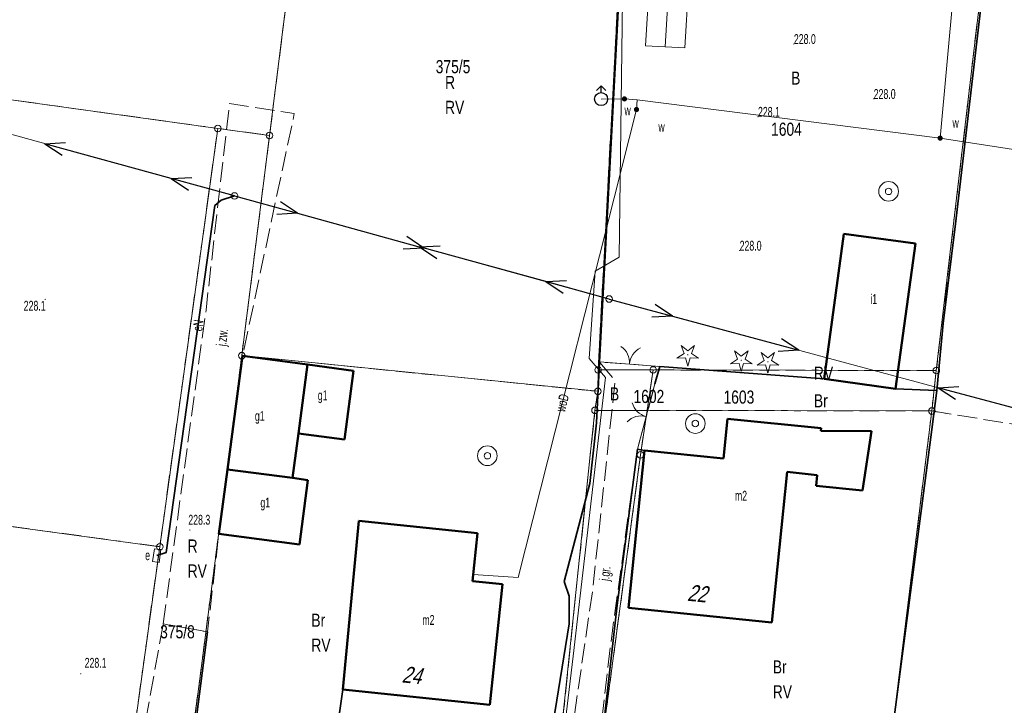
# Model space of a CAD drawing. Header units: metres. Extents: x 6590050 to 6616701, y 5542928 to 5566958.
# Tile 15 of 48: x 6598517 to 6598592, y 5546763 to 5546815. Entities that reach past the tile are written whole.
import ezdxf
from ezdxf.enums import TextEntityAlignment as Align

# ---------------------------------------------------------------- set-up
doc = ezdxf.new("R2010")
doc.units = ezdxf.units.M
doc.header["$MEASUREMENT"] = 0
for name, pattern in [('1.5_0.5', [2, 1.5, -0.5]), ('219-500', [0]), ('egkk-500', [2, 1.5, -0.5]), ('egug-500', [1, 0.5, -0.5]), ('otob_500', [0]), ('suep_nn_500', [0])]:
    doc.linetypes.add(name, pattern=pattern)
doc.layers.get('0').update_dxf_attribs({"color": 2, "linetype": 'CONTINUOUS', "lineweight": 5})
for name, color, linetype in [('202-punkt graniczny', 7, 'CONTINUOUS'), ('203-punkt graniczny', 7, 'CONTINUOUS'), ('209-oznaczenie konturu klasyfikacyjnego', 7, 'CONTINUOUS'), ('210-oznaczenie konturu użytku gruntowego', 7, 'CONTINUOUS'), ('211-numer działki ewidencyjnej', 7, 'CONTINUOUS'), ('217-kontur klasyfikacyjny', 7, 'CONTINUOUS'), ('218-kontur użytku gruntowego', 7, 'CONTINUOUS'), ('219-działka ewidencyjna', 7, 'CONTINUOUS'), ('312-budynek ewidencyjny', 7, 'CONTINUOUS'), ('312-oznaczenie budynku ewidencyjnego-Atr117', 7, 'CONTINUOUS'), ('Adres nieruchomości (na budynku)', 7, 'CONTINUOUS'), ('brama', 7, 'CONTINUOUS'), ('drzewo iglaste', 7, 'CONTINUOUS'), ('hydrant', 7, 'CONTINUOUS'), ('jezdnia', 7, 'CONTINUOUS'), ('jezdnia-Atr17', 7, 'CONTINUOUS'), ('obudowa ochronna przewodu', 7, 'CONTINUOUS'), ('ogrodzenie trwałe', 7, 'CONTINUOUS'), ('pikieta naturalna', 7, 'CONTINUOUS'), ('pikieta naturalna-Atr2', 7, 'CONTINUOUS'), ('przewód elektroenergetyczny niskiego napięcia', 7, 'CONTINUOUS'), ('przewód elektroenergetyczny podziemny', 7, 'CONTINUOUS'), ('przewód elektroenergetyczny podziemny-Atr1', 7, 'CONTINUOUS'), ('przewód gazowy', 7, 'CONTINUOUS'), ('przewód kanalizacyjny', 7, 'CONTINUOUS'), ('przewód wodociągowy', 7, 'CONTINUOUS'), ('przewód wodociągowy-Atr1', 7, 'CONTINUOUS'), ('studnia zwykła', 7, 'CONTINUOUS'), ('szafa elektroenergetyczna lub kontener', 7, 'CONTINUOUS'), ('szafa elektroenergetyczna lub kontener-Atr17', 7, 'CONTINUOUS'), ('słup przewodów napowietrznych', 7, 'CONTINUOUS'), ('zasuwa lub zawór', 7, 'CONTINUOUS'), ('zasuwa lub zawór-Atr17', 7, 'CONTINUOUS')]:
    doc.layers.add(name, color=color, linetype=linetype)
doc.styles.get("Standard").update_dxf_attribs({"font": 'Working1250', "width": 0.75})
doc.linetypes.add('902-500', pattern='A,3.75,0,[1,ksztalty.shx,S=0.5,R=0,X=0,Y=0],3.75', length=7.5)

# ---------------------------------------------------------------- blocks, each defined once
blk = doc.blocks.new('202')
at = {"color": 0, "linetype": 'Continuous', "lineweight": 0}
blk.add_circle((0, 0), 0.25, dxfattribs=at)
blk = doc.blocks.new('203')
at = {"linetype": 'Continuous', "lineweight": 0}
h = blk.add_hatch(color=0, dxfattribs=at)
edge = h.paths.add_edge_path()
edge.add_arc((0, 0), 0.045, 0, 360)
blk = doc.blocks.new('PW01')
at = {"linetype": 'Continuous', "lineweight": 13}
h = blk.add_hatch(color=0, dxfattribs=at)
edge = h.paths.add_edge_path()
edge.add_arc((0, 0), 0.045, 0, 360)
blk = doc.blocks.new('US15')
at = {"color": 0, "linetype": 'Continuous', "lineweight": 13}
blk.add_circle((0, 0), 0.25, dxfattribs=at)
blk = doc.blocks.new('US13')
at = {"color": 0, "linetype": 'Continuous', "lineweight": 13}
for radius in [0.75, 0.25]:
    blk.add_circle((0, 0), radius, dxfattribs=at)
blk = doc.blocks.new('SUWH')
at = {"color": 0, "linetype": 'Continuous'}
for p in [(-0.354, 0.646), (0, 0.5), (0.354, 0.646)]:
    blk.add_line(p, (0, 1), dxfattribs=at)
blk.add_circle((0, 0), 0.5, dxfattribs=at)
blk = doc.blocks.new('US25')
at = {"linetype": 'Continuous', "lineweight": 0}
h = blk.add_hatch(color=0, dxfattribs=at)
edge = h.paths.add_edge_path()
edge.add_arc((0, 0), 0.2, 0, 360)
blk = doc.blocks.new('OP011')
at = {"linetype": 'Continuous', "lineweight": 13}
h = blk.add_hatch(color=0, dxfattribs=at)
edge = h.paths.add_edge_path()
edge.add_arc((0, 0), 0.05, 0, 360)
at = {"color": 0, "linetype": 'Continuous', "lineweight": 13}
for p, q in [((-0.828, -0.268), (-0.283, 0.093)), ((-0.283, 0.093), (-0.512, 0.706)), ((-0.512, 0.706), (0, 0.299)), ((0, 0.299), (0.512, 0.706)), ((0.512, 0.706), (0.283, 0.093)), ((0.283, 0.093), (0.828, -0.268)), ((-0.175, -0.24), (-0.828, -0.268)), ((0, -0.87), (-0.175, -0.24)), ((0.175, -0.24), (0, -0.87)), ((0.828, -0.268), (0.175, -0.24))]:
    blk.add_line(p, q, dxfattribs=at)
blk = doc.blocks.new('US18')
at = {"color": 0, "linetype": 'Continuous', "lineweight": 13}
for p, q in [((-0.5, -0.25), (-0.5, 0.25)), ((-0.5, 0.25), (0.5, 0.25)), ((0.5, -0.25), (0.5, 0.25)), ((-0.5, -0.25), (0.5, -0.25))]:
    blk.add_line(p, q, dxfattribs=at)
blk = doc.blocks.new('OK02')
at = {"color": 0, "linetype": 'Continuous', "lineweight": 0}
for centre, start, end in [((-1.5, 0), 0, 60), ((1.5, 0), 120, 180)]:
    blk.add_arc(centre, 1.5, start, end, dxfattribs=at)
blk = doc.blocks.new('SUEP1')
at = {"color": 0, "linetype": 'Continuous'}
for p, q in [((0, 0), (5, 0)), ((5, 0), (3.5, 0.5)), ((5, 0), (3.5, -0.5)), ((5, 0), (15, 0)), ((15, 0), (13.5, 0.5)), ((15, 0), (13.5, -0.5))]:
    blk.add_line(p, q, dxfattribs=at)

msp = doc.modelspace()

# ---------------------------------------------------------------- linework, layer by layer
at = {"layer": '217-kontur klasyfikacyjny', "color": 92, "linetype": 'egkk-500', "lineweight": 18, "flags": 128}
for points in [[(6598536.42, 5546806.11), (6598539.88, 5546833.62)], [(6598561.49, 5546788.23), (6598563.79, 5546831.28)], [(6598592.29, 5546830.65), (6598587.3, 5546788.18)], [(6598532.47, 5546806.65), (6598501.43, 5546810.94)], [(6598528.04, 5546774.75), (6598532.47, 5546806.65)], [(6598532.47, 5546806.65), (6598536.42, 5546806.11)], [(6598536.42, 5546806.11), (6598534.3, 5546789.32)], [(6598534.3, 5546789.32), (6598528.14, 5546741.97)], [(6598561.48, 5546786.6), (6598534.3, 5546789.32)], [(6598561.48, 5546786.6), (6598561.49, 5546788.23)], [(6598565.69, 5546788.23), (6598565.23, 5546785.15)], [(6598587.3, 5546788.18), (6598565.69, 5546788.23)], [(6598587.3, 5546788.18), (6598586.95, 5546785.1)], [(6598561.25, 5546785.15), (6598561.48, 5546786.6)], [(6598560.35, 5546776.53), (6598561.25, 5546785.15)], [(6598565.23, 5546785.15), (6598564.73, 5546781.76)], [(6598586.95, 5546785.1), (6598565.23, 5546785.15)], [(6598584.12, 5546762.07), (6598586.95, 5546785.1)], [(6598586.95, 5546785.1), (6598615.4, 5546780.51)], [(6598564.73, 5546781.76), (6598561.65, 5546758.84)], [(6598498.75, 5546778.74), (6598528.04, 5546774.75)], [(6598558.37, 5546757.56), (6598560.35, 5546776.53)], [(6598523.65, 5546743.05), (6598528.04, 5546774.75)]]:
    msp.add_lwpolyline(points, dxfattribs=at)
at = {"layer": '218-kontur użytku gruntowego', "color": 3, "linetype": 'egug-500', "lineweight": 18, "flags": 128}
for points in [[(6598536.42, 5546806.11), (6598539.88, 5546833.62)], [(6598561.49, 5546788.23), (6598563.79, 5546831.28)], [(6598592.29, 5546830.65), (6598587.3, 5546788.18)], [(6598532.47, 5546806.65), (6598501.43, 5546810.94)], [(6598528.04, 5546774.75), (6598532.47, 5546806.65)], [(6598532.47, 5546806.65), (6598536.42, 5546806.11)], [(6598536.42, 5546806.11), (6598534.3, 5546789.32)], [(6598534.3, 5546789.32), (6598528.14, 5546741.97)], [(6598561.48, 5546786.6), (6598534.3, 5546789.32)], [(6598561.48, 5546786.6), (6598561.49, 5546788.23)], [(6598561.49, 5546788.23), (6598565.69, 5546788.23)], [(6598565.69, 5546788.23), (6598565.23, 5546785.15)], [(6598587.3, 5546788.18), (6598565.69, 5546788.23)], [(6598587.3, 5546788.18), (6598586.95, 5546785.1)], [(6598561.25, 5546785.15), (6598561.48, 5546786.6)], [(6598560.35, 5546776.53), (6598561.25, 5546785.15)], [(6598561.25, 5546785.15), (6598565.23, 5546785.15)], [(6598565.23, 5546785.15), (6598564.73, 5546781.76)], [(6598586.95, 5546785.1), (6598565.23, 5546785.15)], [(6598584.12, 5546762.07), (6598586.95, 5546785.1)], [(6598586.95, 5546785.1), (6598615.4, 5546780.51)], [(6598564.73, 5546781.76), (6598561.65, 5546758.84)], [(6598498.75, 5546778.74), (6598528.04, 5546774.75)], [(6598558.37, 5546757.56), (6598560.35, 5546776.53)], [(6598523.65, 5546743.05), (6598528.04, 5546774.75)]]:
    msp.add_lwpolyline(points, dxfattribs=at)
at = {"layer": '219-działka ewidencyjna', "color": 7, "linetype": '219-500', "lineweight": 18, "flags": 128}
for points in [[(6598539.88, 5546833.62), (6598536.42, 5546806.11)], [(6598563.79, 5546831.28), (6598561.49, 5546788.23)], [(6598592.29, 5546830.65), (6598587.3, 5546788.18)], [(6598501.43, 5546810.94), (6598532.47, 5546806.65)], [(6598528.04, 5546774.75), (6598532.47, 5546806.65)], [(6598536.42, 5546806.11), (6598532.47, 5546806.65)], [(6598534.3, 5546789.32), (6598536.42, 5546806.11)], [(6598534.3, 5546789.32), (6598528.14, 5546741.97)], [(6598561.48, 5546786.6), (6598534.3, 5546789.32)], [(6598561.48, 5546786.6), (6598561.49, 5546788.23)], [(6598561.49, 5546788.23), (6598565.69, 5546788.23)], [(6598565.23, 5546785.15), (6598565.69, 5546788.23)], [(6598565.69, 5546788.23), (6598587.3, 5546788.18)], [(6598586.95, 5546785.1), (6598587.3, 5546788.18)], [(6598561.25, 5546785.15), (6598561.48, 5546786.6)], [(6598561.25, 5546785.15), (6598556.26, 5546737.41)], [(6598561.25, 5546785.15), (6598565.23, 5546785.15)], [(6598564.73, 5546781.76), (6598565.23, 5546785.15)], [(6598565.23, 5546785.15), (6598586.95, 5546785.1)], [(6598586.95, 5546785.1), (6598584.12, 5546762.07)], [(6598564.73, 5546781.76), (6598561.65, 5546758.84)], [(6598528.04, 5546774.75), (6598498.75, 5546778.74)], [(6598528.04, 5546774.75), (6598523.65, 5546743.05)]]:
    msp.add_lwpolyline(points, dxfattribs=at)
at = {"layer": '312-budynek ewidencyjny', "color": 7, "linetype": 'Continuous', "lineweight": 50, "flags": 128}
for points in [[(6598578.73, 5546787.55), (6598580.25, 5546798.61)], [(6598580.25, 5546798.61), (6598585.7, 5546797.87)], [(6598585.7, 5546797.87), (6598584.18, 5546786.8)], [(6598533.2, 5546780.65), (6598534.36, 5546789.3)], [(6598534.36, 5546789.3), (6598539.32, 5546788.64)], [(6598539.32, 5546788.64), (6598538.62, 5546783.38)], [(6598538.62, 5546783.38), (6598539.32, 5546788.64)], [(6598539.32, 5546788.64), (6598542.83, 5546788.17)], [(6598542.83, 5546788.17), (6598542.13, 5546782.92)], [(6598584.18, 5546786.8), (6598578.73, 5546787.55)], [(6598571.05, 5546781.47), (6598571.36, 5546784.5)], [(6598571.36, 5546784.5), (6598578.5, 5546783.78)], [(6598538.62, 5546783.38), (6598538.16, 5546779.99)], [(6598542.13, 5546782.92), (6598538.62, 5546783.38)], [(6598578.5, 5546783.78), (6598578.48, 5546783.58)], [(6598578.48, 5546783.58), (6598582.36, 5546783.55)], [(6598582.36, 5546783.55), (6598581.67, 5546779.03)], [(6598563.81, 5546770.08), (6598565.02, 5546782.08)], [(6598565.02, 5546782.08), (6598571.05, 5546781.47)], [(6598532.55, 5546775.74), (6598533.2, 5546780.65)], [(6598538.16, 5546779.99), (6598533.2, 5546780.65)], [(6598533.2, 5546780.65), (6598538.16, 5546779.99)], [(6598575.91, 5546780.45), (6598574.75, 5546768.97)], [(6598578.21, 5546780.21), (6598575.91, 5546780.45)], [(6598578.13, 5546779.39), (6598578.21, 5546780.21)], [(6598538.16, 5546779.99), (6598539.35, 5546779.83)], [(6598539.35, 5546779.83), (6598538.7, 5546774.92)], [(6598581.67, 5546779.03), (6598578.13, 5546779.39)], [(6598542.01, 5546763.87), (6598543.23, 5546776.72)], [(6598543.23, 5546776.72), (6598552.28, 5546775.77)], [(6598538.7, 5546774.92), (6598532.55, 5546775.74)], [(6598552.28, 5546775.77), (6598551.9, 5546772.13)], [(6598551.9, 5546772.13), (6598554.19, 5546771.89)], [(6598554.19, 5546771.89), (6598553.22, 5546762.69)], [(6598574.75, 5546768.97), (6598563.81, 5546770.08)], [(6598553.22, 5546762.69), (6598542.01, 5546763.87)]]:
    msp.add_lwpolyline(points, dxfattribs=at)
at = {"layer": 'brama', "color": 7, "linetype": 'otob_500', "lineweight": 18, "flags": 128}
for points in [[(6598561.59, 5546788.84), (6598566.19, 5546788.5)], [(6598564.5, 5546782.18), (6598565.81, 5546787.17)]]:
    msp.add_lwpolyline(points, dxfattribs=at)
at = {"layer": 'jezdnia', "color": 7, "linetype": '1.5_0.5', "lineweight": 18, "flags": 128}
for points in [[(6598528.3, 5546768.86), (6598531.57, 5546792.8), (6598533.36, 5546808.56), (6598538.31, 5546807.79), (6598534.36, 5546789.3), (6598533.2, 5546780.65), (6598532.55, 5546775.74), (6598531.69, 5546768.25)], [(6598558.52, 5546754), (6598561.07, 5546771.41), (6598562.79, 5546787.41), (6598561.59, 5546788.84), (6598566.19, 5546788.5), (6598564.5, 5546782.18), (6598562.58, 5546768.37), (6598560.89, 5546754.07)], [(6598531.07, 5546751.26), (6598531.71, 5546740.09), (6598523.54, 5546741.24), (6598523.73, 5546743.15), (6598525.31, 5546748.49), (6598525.72, 5546754.62), (6598528.3, 5546768.86), (6598531.69, 5546768.25), (6598529.78, 5546753.5)]]:
    msp.add_lwpolyline(points, close=True, dxfattribs=at)
at = {"layer": 'obudowa ochronna przewodu', "color": 7, "linetype": 'Continuous', "lineweight": 35, "flags": 128}
msp.add_lwpolyline([(6598533.74, 5546801.5), (6598532.72, 5546801.18), (6598532.25, 5546800.78), (6598528.52, 5546774.3), (6598527.81, 5546774.07)], dxfattribs=at)
at = {"layer": 'ogrodzenie trwałe', "color": 7, "linetype": '902-500', "lineweight": 35, "flags": 128}
for points in [[(6598561.59, 5546788.84), (6598563.86, 5546831.35), (6598563.82, 5546832.35)], [(6598592.33, 5546830.53), (6598590.91, 5546817.64), (6598588.76, 5546799.37), (6598587.82, 5546791.77), (6598587.34, 5546786.65)], [(6598561.59, 5546788.84), (6598561.37, 5546784.19), (6598560.85, 5546779.56), (6598558.89, 5546772.1)], [(6598566.19, 5546788.5), (6598565.81, 5546787.17)], [(6598566.19, 5546788.5), (6598578.73, 5546787.55)], [(6598587.34, 5546786.65), (6598584.18, 5546786.8)], [(6598586.96, 5546783.68), (6598587.34, 5546786.65)], [(6598586.96, 5546783.68), (6598583.91, 5546760.38)], [(6598562.94, 5546770.29), (6598564.5, 5546782.18), (6598565.02, 5546782.08)], [(6598552.74, 5546739.01), (6598554.93, 5546741.97), (6598559.29, 5546768.86), (6598559.28, 5546770.99), (6598558.89, 5546772.1)], [(6598561.24, 5546754.19), (6598561.65, 5546758.84), (6598562.94, 5546770.29)], [(6598531.69, 5546768.25), (6598529.78, 5546753.5)], [(6598539.92, 5546749.33), (6598542.02, 5546763.87)]]:
    msp.add_lwpolyline(points, dxfattribs=at)
at = {"layer": 'przewód elektroenergetyczny niskiego napięcia', "color": 1, "linetype": 'suep_nn_500', "lineweight": 18, "flags": 128}
for points in [[(6598533.74, 5546801.5), (6598500.49, 5546810.65)], [(6598533.74, 5546801.5), (6598562.33, 5546793.64)], [(6598562.33, 5546793.64), (6598601.92, 5546782.97)], [(6598601.92, 5546782.97), (6598562.33, 5546793.64)]]:
    msp.add_lwpolyline(points, dxfattribs=at)
at = {"layer": 'przewód elektroenergetyczny podziemny', "color": 1, "linetype": 'Continuous', "lineweight": 18, "flags": 128}
msp.add_lwpolyline([(6598533.74, 5546801.5), (6598532.72, 5546801.18), (6598532.25, 5546800.78), (6598528.52, 5546774.3), (6598527.81, 5546774.07)], dxfattribs=at)
at = {"layer": 'przewód gazowy', "color": 52, "linetype": 'Continuous', "lineweight": 18, "flags": 128}
msp.add_lwpolyline([(6598551.36, 5546732.87), (6598552.38, 5546737.77), (6598555.82, 5546743.01), (6598558.22, 5546754.96), (6598559.58, 5546766.39), (6598562.05, 5546787.65), (6598560.82, 5546789.1), (6598561.27, 5546795.77), (6598563.1, 5546796.83), (6598563.54, 5546830.24), (6598562.39, 5546831.94), (6598548.17, 5546833.02), (6598550.79, 5546852.92), (6598552.94, 5546872.45)], dxfattribs=at)
at = {"layer": 'przewód kanalizacyjny', "color": 34, "linetype": 'Continuous', "lineweight": 18, "flags": 128}
for points in [[(6598567.45, 5546826.96), (6598565.96, 5546827.06), (6598565.1, 5546812.95), (6598566.6, 5546812.87)], [(6598567.45, 5546826.96), (6598566.6, 5546812.87)], [(6598567.45, 5546826.96), (6598568.95, 5546826.85), (6598568.1, 5546812.79), (6598566.6, 5546812.87)]]:
    msp.add_lwpolyline(points, dxfattribs=at)
at = {"layer": 'przewód wodociągowy', "color": 5, "linetype": 'Continuous', "lineweight": 18, "flags": 128}
for points in [[(6598587.59, 5546805.91), (6598589.65, 5546828.47), (6598582.28, 5546828.72), (6598582.28, 5546827.62)], [(6598564.46, 5546808.84), (6598564.42, 5546808.09), (6598555.39, 5546772.41), (6598551.95, 5546772.62)], [(6598564.46, 5546808.84), (6598563.5, 5546808.9), (6598561.72, 5546808.89)], [(6598658.46, 5546793.94), (6598643.82, 5546797.25), (6598587.59, 5546805.91), (6598564.46, 5546808.84)]]:
    msp.add_lwpolyline(points, dxfattribs=at)

# ---------------------------------------------------------------- block references
at = {"layer": '202-punkt graniczny', "color": 7, "linetype": 'Continuous', "lineweight": 18}
for p in [(6598532.47, 5546806.65), (6598536.42, 5546806.11), (6598534.3, 5546789.32), (6598561.49, 5546788.23), (6598565.69, 5546788.23), (6598587.3, 5546788.18), (6598561.48, 5546786.6), (6598561.25, 5546785.15), (6598586.95, 5546785.1), (6598564.73, 5546781.76), (6598528.04, 5546774.75)]:
    msp.add_blockref('202', p, dxfattribs=at)
at = {"layer": '203-punkt graniczny', "color": 7, "linetype": 'Continuous', "lineweight": 18}
msp.add_blockref('203', (6598565.23, 5546785.15), dxfattribs=at)
at = {"layer": 'brama', "color": 7, "linetype": 'Continuous', "lineweight": 18}
for p, rotation in [((6598563.89, 5546788.67), 355.773), ((6598565.155, 5546784.675), 75.29)]:
    msp.add_blockref('OK02', p, dxfattribs=dict(at, rotation=rotation))
at = {"layer": 'drzewo iglaste', "color": 94, "linetype": 'Continuous', "lineweight": 18}
for p in [(6598568.33, 5546789.39), (6598572.42, 5546788.97), (6598574.45, 5546788.85)]:
    msp.add_blockref('OP011', p, dxfattribs=at)
at = {"layer": 'hydrant', "color": 5, "linetype": 'Continuous', "lineweight": 18}
msp.add_blockref('SUWH', (6598561.72, 5546808.89), dxfattribs=at)
at = {"layer": 'pikieta naturalna', "color": 7, "linetype": 'Continuous', "lineweight": 13}
for p in [(6598576.43, 5546813.09), (6598582.52, 5546808.9), (6598573.69, 5546807.54), (6598572.29, 5546797.33), (6598519.3, 5546793.61), (6598530.34, 5546776.02), (6598522.01, 5546765.06)]:
    msp.add_blockref('PW01', p, dxfattribs=at)
at = {"layer": 'przewód elektroenergetyczny niskiego napięcia', "color": 1, "linetype": 'Continuous', "lineweight": 18}
for p, rotation in [((6598533.74, 5546801.5), 164.614), ((6598533.74, 5546801.5), 344.628), ((6598562.33, 5546793.64), 164.628), ((6598562.33, 5546793.64), 344.9159999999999), ((6598601.92, 5546782.97), 164.916)]:
    msp.add_blockref('SUEP1', p, dxfattribs=dict(at, rotation=rotation))
at = {"layer": 'studnia zwykła', "color": 5, "linetype": 'Continuous', "lineweight": 18}
for p in [(6598583.66, 5546801.85), (6598568.91, 5546784.14), (6598553.04, 5546781.69)]:
    msp.add_blockref('US13', p, dxfattribs=at)
at = {"layer": 'szafa elektroenergetyczna lub kontener', "color": 1, "linetype": 'Continuous', "lineweight": 18, "rotation": 262.104}
msp.add_blockref('US18', (6598527.81, 5546774.07), dxfattribs=at)
at = {"layer": 'słup przewodów napowietrznych', "color": 7, "linetype": 'Continuous', "lineweight": 18}
for p in [(6598533.74, 5546801.5), (6598562.33, 5546793.64)]:
    msp.add_blockref('US15', p, dxfattribs=at)
at = {"layer": 'zasuwa lub zawór', "color": 5, "linetype": 'Continuous', "lineweight": 18}
for p in [(6598563.5, 5546808.9), (6598564.42, 5546808.09), (6598587.59, 5546805.91)]:
    msp.add_blockref('US25', p, dxfattribs=at)

# ---------------------------------------------------------------- texts
at = {"layer": '209-oznaczenie konturu klasyfikacyjnego', "color": 92, "linetype": 'Continuous', "lineweight": 18, "width": 0.79}
for p in [(6598549.81, 5546808.76), (6598530.17, 5546773.4), (6598539.61, 5546767.74), (6598574.82, 5546764.18)]:
    msp.add_text('RV', height=1, dxfattribs=at).set_placement(p, align=Align.TOP_LEFT)
msp.add_text('RV', height=1, dxfattribs=at).set_placement((6598577.96, 5546787.48))
at = {"layer": '210-oznaczenie konturu użytku gruntowego', "color": 3, "linetype": 'Continuous', "lineweight": 18, "width": 0.79}
for s, p in [('B', (6598576.22, 5546809.99)), ('R', (6598549.81, 5546809.66)), ('B', (6598562.4, 5546785.9)), ('Br', (6598577.96, 5546785.38)), ('R', (6598530.17, 5546774.3)), ('Br', (6598539.61, 5546768.64)), ('Br', (6598574.82, 5546765.08))]:
    msp.add_text(s, height=1, dxfattribs=at).set_placement(p)
at = {"layer": '211-numer działki ewidencyjnej', "color": 7, "linetype": 'Continuous', "lineweight": 18, "width": 0.79}
for s, p in [('375/5', (6598549.1, 5546810.86)), ('1604', (6598574.69, 5546806.09)), ('1602', (6598564.19, 5546785.71)), ('1603', (6598571.06, 5546785.66)), ('375/8', (6598528.07, 5546767.76))]:
    msp.add_text(s, height=1, dxfattribs=at).set_placement(p)
at = {"layer": '312-oznaczenie budynku ewidencyjnego-Atr117', "color": 7, "width": 0.667}
for s, p in [('i1', (6598582.26, 5546793.26)), ('g1', (6598540.1, 5546785.92)), ('g1', (6598535.3, 5546784.35)), ('m2', (6598571.93, 5546778.26)), ('g1', (6598535.72, 5546777.74)), ('m2', (6598548.08, 5546768.79))]:
    msp.add_text(s, height=0.75, dxfattribs=at).set_placement(p)
at = {"layer": 'Adres nieruchomości (na budynku)', "color": 7, "linetype": 'Continuous', "lineweight": 25, "oblique": 15, "width": 0.79}
for s, rotation, p in [('22', 354.208, (6598568.99, 5546770.56)), ('24', 353.991, (6598547.21, 5546764.33))]:
    msp.add_text(s, height=1.25, rotation=rotation, dxfattribs=at).set_placement(p, align=Align.CENTER)
at = {"layer": 'jezdnia-Atr17', "color": 7, "width": 0.667}
for s, rotation, p in [('j.zw.', 82.222, (6598533.09, 5546790.01)), ('j.gr.', 82.525, (6598562.32, 5546772.11))]:
    msp.add_text(s, height=0.75, rotation=rotation, dxfattribs=at).set_placement(p)
at = {"layer": 'pikieta naturalna-Atr2', "color": 7, "width": 0.667}
for s, p in [('228.0', (6598576.43, 5546813.09)), ('228.0', (6598582.52, 5546808.9)), ('228.1', (6598573.69, 5546807.54)), ('228.0', (6598572.29, 5546797.33)), ('228.1', (6598517.66, 5546792.75)), ('228.3', (6598530.22, 5546776.43)), ('228.1', (6598522.31, 5546765.52))]:
    msp.add_text(s, height=0.75, dxfattribs=at).set_placement(p)
at = {"layer": 'przewód elektroenergetyczny podziemny-Atr1', "color": 1, "width": 0.667}
msp.add_text('eN', height=0.75, rotation=81.982, dxfattribs=at).set_placement((6598530.9, 5546791.2), align=Align.MIDDLE_LEFT)
at = {"layer": 'przewód wodociągowy-Atr1', "color": 5, "width": 0.667}
msp.add_text('woD', height=0.75, rotation=75.797, dxfattribs=at).set_placement((6598558.59, 5546785.07), align=Align.MIDDLE_LEFT)
at = {"layer": 'szafa elektroenergetyczna lub kontener-Atr17', "color": 1, "width": 0.667}
msp.add_text('e', height=0.75, dxfattribs=at).set_placement((6598526.93, 5546773.72))
at = {"layer": 'zasuwa lub zawór-Atr17', "color": 5, "width": 0.667}
for p in [(6598563.5, 5546807.66), (6598588.53, 5546806.7), (6598566.09, 5546806.39)]:
    msp.add_text('w', height=0.75, dxfattribs=at).set_placement(p)

doc.saveas('drawing.dxf')
